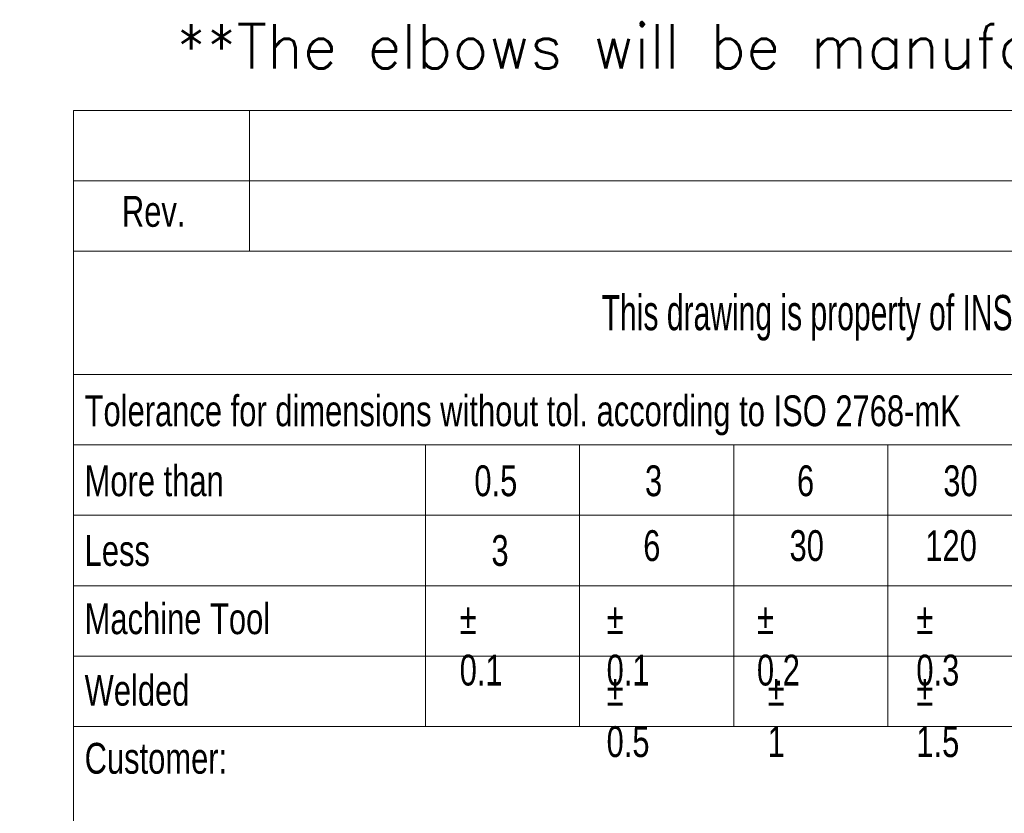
# Model space of a CAD drawing. Header units: millimetres. Extents: x 0 to 22870, y 0 to 16336.
# Tile 11 of 14: x 15378 to 17606, y 1796 to 3592. Entities that reach past the tile are written whole.
import ezdxf

# ---------------------------------------------------------------- set-up
doc = ezdxf.new("R2010")
doc.units = ezdxf.units.MM
doc.header["$LTSCALE"] = 0.25
doc.layers.add('SLD-0', color=179, linetype='Continuous')
doc.styles.add('AdskIsoMetric', font='romans.shx')
doc.styles.add('SLDTEXTSTYLE2', font='TXT', dxfattribs={"width": 0.638186})
doc.styles.add('SLDTEXTSTYLE3', font='TXT', dxfattribs={"width": 0.75})

msp = doc.modelspace()

# ---------------------------------------------------------------- linework, layer by layer
at = {"color": 7, "linetype": 'Continuous', "lineweight": 18}
for p, q in [((15499.2, 3386.7), (22671.1, 3386.7)), ((15499.2, 3386.7), (15499.2, 3227.3)), ((15897.7, 3386.7), (15897.7, 3068)), ((15499.2, 3227.3), (22671.1, 3227.3)), ((15499.2, 3227.3), (15499.2, 3068)), ((15499.2, 3068), (15499.2, 2789.1)), ((15499.2, 3068), (22671.1, 3068)), ((15499.2, 2789.1), (15499.2, 2629.7)), ((15499.2, 2789.1), (22671.1, 2789.1)), ((15499.2, 2629.7), (19085.2, 2629.7)), ((15499.2, 2629.7), (15499.2, 2470.3)), ((16296.1, 2629.7), (16296.1, 1992.2)), ((16644.7, 1992.2), (16644.7, 2629.7)), ((16993.4, 1992.2), (16993.4, 2629.7)), ((17342, 1992.2), (17342, 2629.7)), ((15499.2, 2470.3), (15499.2, 2310.9)), ((15499.2, 2470.3), (19085.2, 2470.3)), ((15499.2, 2310.9), (15499.2, 2151.6)), ((15499.2, 2310.9), (19085.2, 2310.9)), ((15499.2, 2151.6), (15499.2, 1992.2)), ((15499.2, 2151.6), (19085.2, 2151.6)), ((15499.2, 1992.2), (15499.2, 199.2)), ((15499.2, 1992.2), (16296.1, 1992.2)), ((16296.1, 1992.2), (16644.7, 1992.2)), ((16644.7, 1992.2), (16993.4, 1992.2)), ((16993.4, 1992.2), (17342, 1992.2)), ((17342, 1992.2), (17690.6, 1992.2))]:
    msp.add_line(p, q, dxfattribs=at)

# ---------------------------------------------------------------- texts
at = {"insert": (15731.5, 3581.5), "char_height": 100, "attachment_point": 1, "style": 'AdskIsoMetric'}
msp.add_mtext_dynamic_manual_height_columns('**The elbows will be manufactured from bent pipes using a manual bending machine', width=159240.946, gutter_width=500, heights=[0], dxfattribs=at)
at = {"color": 7, "linetype": 'Continuous', "lineweight": 0, "style": 'SLDTEXTSTYLE3'}
for s, insert, char_height, attachment_point in [('Rev.', (15680.9, 3192.9), 69.73, 2), ('Tolerance for dimensions without tol. according to ISO 2768-mK', (15524.7, 2741.7), 69.727, 1), ('More than', (15524.7, 2583.3), 69.73, 1), ('0.5', (16406.5, 2583.3), 69.73, 1), ('3', (16792.6, 2583.3), 69.7, 1), ('6', (17136.5, 2583.3), 69.7, 1), ('30', (17467.6, 2583.3), 69.73, 1), ('6', (16788.6, 2436.6), 69.7, 1), ('30', (17119.7, 2436.6), 69.73, 1), ('120', (17426.9, 2436.6), 69.73, 1), ('Less', (15524.7, 2425.5), 69.73, 1), ('3', (16445.2, 2425.5), 69.7, 1), ('Machine Tool', (15524.7, 2271.1), 69.727, 1), ('%%p^J0.1', (16373.3, 2271.1), 69.73, 1), ('%%p^J0.1', (16705.7, 2271.1), 69.73, 1), ('%%p^J0.2', (17045.9, 2271.1), 69.73, 1), ('%%p^J0.3', (17406.5, 2271.1), 69.73, 1), ('Welded', (15524.7, 2109.2), 69.73, 1), ('%%p^J0.5', (16705.7, 2109.2), 69.73, 1), ('%%p^J1', (17070.1, 2109.2), 69.73, 1), ('%%p^J1.5', (17406.5, 2109.2), 69.73, 1), ('Customer:', (15524.7, 1955.3), 69.73, 1)]:
    msp.add_mtext(s, dxfattribs=dict(at, insert=insert, char_height=char_height, attachment_point=attachment_point))
at = {"layer": 'SLD-0', "color": 7, "insert": (18622.3, 2968.9), "char_height": 79.6875, "attachment_point": 2, "style": 'SLDTEXTSTYLE2'}
msp.add_mtext('This drawing is property of INSERTEC. Must not be copier or transferred to third parties in any way without written authorization.', dxfattribs=at)

doc.saveas('drawing.dxf')
